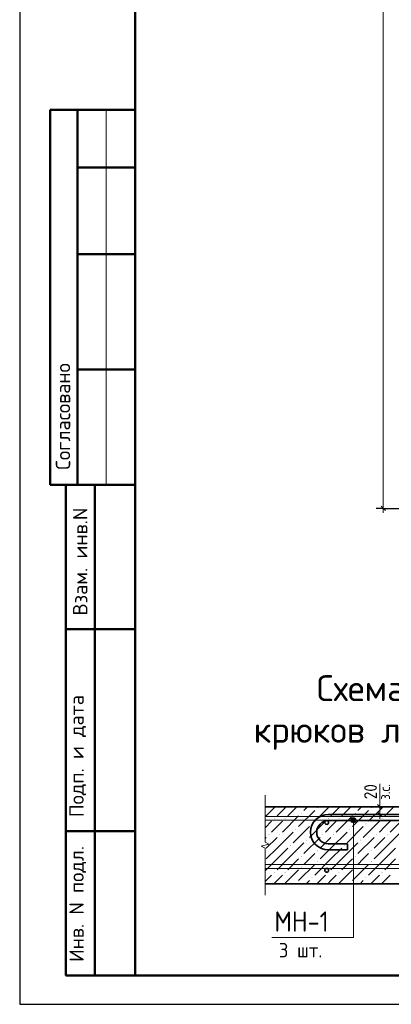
# Model space of a CAD drawing. Header units: millimetres. Extents: x 0 to 67289, y 0 to 35640.
# Tile 1 of 11: x 0 to 7724, y 0 to 20472. Entities that reach past the tile are written whole.
import ezdxf

# ---------------------------------------------------------------- set-up
doc = ezdxf.new("R2010")
doc.units = ezdxf.units.MM
doc.layers.add('Standard', color=7, linetype='Continuous', lineweight=25)
doc.layers.add('Размерная линия_ общее', color=7, linetype='Continuous', lineweight=13)
doc.styles.add('ISOCPEUR', font='txt')

msp = doc.modelspace()

# ---------------------------------------------------------------- hatches: boundary and pattern name
at = {"layer": 'Standard', "linetype": 'Continuous', "lineweight": 13, "transparency": 33554687}
for points in [[(5844, 3974), (5852, 3981), (5860, 3974), (5852, 3966)], [(6180, 4086), (6188, 4093), (6196, 4086), (6188, 4078)], [(6964, 3974), (6972, 3981), (6980, 3974), (6972, 3966)], [(7300, 4086), (7308, 4093), (7316, 4086), (7308, 4078)], [(5284, 3862), (5292, 3869), (5300, 3862), (5292, 3854)], [(5508, 3862), (5516, 3869), (5524, 3862), (5516, 3854)], [(6068, 3750), (6076, 3757), (6084, 3750), (6076, 3742)], [(6404, 3862), (6412, 3869), (6420, 3862), (6412, 3854)], [(6628, 3862), (6636, 3869), (6644, 3862), (6636, 3854)], [(7188, 3750), (7196, 3757), (7204, 3750), (7196, 3742)], [(7524, 3862), (7532, 3869), (7540, 3862), (7532, 3854)], [(5172, 3526), (5180, 3533), (5188, 3526), (5180, 3518)], [(5396, 3526), (5404, 3533), (5412, 3526), (5404, 3518)], [(5732, 3638), (5740, 3645), (5748, 3638), (5740, 3630)], [(6292, 3526), (6300, 3533), (6308, 3526), (6300, 3518)], [(6516, 3526), (6524, 3533), (6532, 3526), (6524, 3518)], [(6852, 3638), (6860, 3645), (6868, 3638), (6860, 3630)], [(7412, 3526), (7420, 3533), (7428, 3526), (7420, 3518)], [(7636, 3526), (7644, 3533), (7652, 3526), (7644, 3518)], [(5620, 3302), (5628, 3309), (5636, 3302), (5628, 3294)], [(5956, 3414), (5964, 3421), (5972, 3414), (5964, 3406)], [(6740, 3302), (6748, 3309), (6756, 3302), (6748, 3294)], [(7076, 3414), (7084, 3421), (7092, 3414), (7084, 3406)], [(5844, 3078), (5852, 3085), (5860, 3078), (5852, 3070)], [(6180, 3190), (6188, 3197), (6196, 3190), (6188, 3182)], [(6964, 3078), (6972, 3085), (6980, 3078), (6972, 3070)], [(7300, 3190), (7308, 3197), (7316, 3190), (7308, 3182)], [(6180, 2966), (6188, 2973), (6196, 2966), (6188, 2958)], [(7300, 2966), (7308, 2973), (7316, 2966), (7308, 2958)], [(5284, 2742), (5292, 2749), (5300, 2742), (5292, 2734)], [(5508, 2742), (5516, 2749), (5524, 2742), (5516, 2734)], [(5844, 2854), (5852, 2861), (5860, 2854), (5852, 2846)], [(6404, 2742), (6412, 2749), (6420, 2742), (6412, 2734)], [(6628, 2742), (6636, 2749), (6644, 2742), (6636, 2734)], [(6964, 2854), (6972, 2861), (6980, 2854), (6972, 2846)], [(7524, 2742), (7532, 2749), (7540, 2742), (7532, 2734)], [(5732, 2518), (5740, 2525), (5748, 2518), (5740, 2510)], [(6068, 2630), (6076, 2637), (6084, 2630), (6076, 2622)], [(6852, 2518), (6860, 2525), (6868, 2518), (6860, 2510)], [(7188, 2630), (7196, 2637), (7204, 2630), (7196, 2622)]]:
    msp.add_hatch(color=7, dxfattribs=at).paths.add_polyline_path(points, flags=16)
for points in [[(6881, 3827), (6989, 3827), (6981, 3854)], [(6881, 3827), (6981, 3854), (6888, 3854)], [(6888, 3799), (6989, 3827), (6881, 3827)], [(6888, 3854), (6981, 3854), (6962, 3873)], [(6888, 3854), (6962, 3873), (6908, 3873)], [(6888, 3799), (6981, 3799), (6989, 3827)], [(6908, 3780), (6981, 3799), (6888, 3799)], [(6908, 3873), (6962, 3873), (6935, 3881)], [(6908, 3780), (6962, 3780), (6981, 3799)], [(6962, 3780), (6908, 3780), (6935, 3772)]]:
    msp.add_hatch(color=7, dxfattribs=at).paths.add_polyline_path(points)

# ---------------------------------------------------------------- linework, layer by layer
at = {"layer": 'Standard', "color": 7, "linetype": 'Continuous', "lineweight": 25, "transparency": 33554687}
msp.add_line((2400, 35040), (2400, 1270), dxfattribs=at)
at = {"layer": 'Standard', "color": 7, "linetype": 'Continuous', "lineweight": 50, "transparency": 33554687}
for p, q in [((7, 18600), (0, 18600)), ((2400, 18600), (632, 18600)), ((632, 18600), (632, 10800)), ((632, 18600), (632, 10800)), ((1200, 18600), (1200, 10800)), ((2400, 17400), (1200, 17400)), ((2400, 15600), (1200, 15600)), ((2400, 13200), (1200, 13200)), ((0, 10800), (7, 10800)), ((632, 10800), (2400, 10800)), ((960, 600), (960, 10800)), ((960, 600), (960, 10800)), ((1560, 600), (1560, 10800)), ((960, 7800), (2400, 7800)), ((960, 3600), (2400, 3600)), ((2400, 600), (960, 600))]:
    msp.add_line(p, q, dxfattribs=at)
at = {"layer": 'Standard', "color": 7, "linetype": 'Continuous', "lineweight": 13, "transparency": 33554687}
for p, q in [((1800, 18600), (1800, 10800)), ((7484, 4107), (7484, 4587)), ((5101, 4347), (5101, 3369)), ((6881, 3827), (6881, 3827)), ((6935, 3881), (6935, 3881)), ((6935, 3772), (6935, 3772)), ((6989, 3827), (6989, 3827)), ((5181, 3327), (5021, 3286)), ((5021, 3286), (5101, 3244)), ((5101, 3369), (5181, 3327)), ((5101, 3244), (5101, 2267)), ((5101, 2267), (5101, 2267))]:
    msp.add_line(p, q, dxfattribs=at)
at = {"layer": 'Standard', "color": 7, "linetype": 'Continuous', "lineweight": 35, "transparency": 33554687}
for p, q in [((12337, 4107), (5101, 4107)), ((8093, 3947), (6413, 3947)), ((8093, 3819), (6413, 3819)), ((6413, 3339), (6813, 3339)), ((6813, 3339), (6813, 3210)), ((6413, 3210), (6813, 3210))]:
    msp.add_line(p, q, dxfattribs=at)
at = {"layer": 'Standard', "color": 254, "linetype": 'Continuous', "lineweight": 13, "transparency": 33554687}
for p, q in [((5313, 4107), (5101, 3895)), ((5537, 4107), (5348, 3918)), ((5761, 4107), (5572, 3918)), ((5908, 4030), (5985, 4107)), ((6433, 4107), (6132, 3806)), ((6657, 4107), (6468, 3918)), ((6881, 4107), (6692, 3918)), ((7028, 4030), (7105, 4107)), ((7553, 4107), (7252, 3806)), ((7777, 4107), (7588, 3918)), ((5796, 3918), (5460, 3582)), ((6132, 4030), (5796, 3694)), ((6916, 3918), (6580, 3582)), ((7252, 4030), (6916, 3694)), ((8036, 3918), (7700, 3582)), ((5236, 3806), (5101, 3671)), ((5236, 3582), (5348, 3694)), ((5348, 3694), (5460, 3806)), ((6020, 3694), (5684, 3358)), ((6356, 3806), (6020, 3470)), ((6356, 3582), (6468, 3694)), ((6468, 3694), (6580, 3806)), ((7140, 3694), (6804, 3358)), ((7476, 3806), (7140, 3470)), ((7476, 3582), (7588, 3694)), ((7588, 3694), (7700, 3806)), ((5348, 3246), (5684, 3582)), ((6468, 3246), (6804, 3582)), ((7588, 3246), (7924, 3582)), ((5124, 3470), (5101, 3447)), ((5348, 3470), (5124, 3246)), ((5572, 3022), (5908, 3358)), ((6244, 3470), (5908, 3134)), ((6468, 3470), (6244, 3246)), ((6692, 3022), (7028, 3358)), ((7364, 3470), (7028, 3134)), ((7588, 3470), (7364, 3246)), ((5348, 3246), (5124, 3022)), ((5572, 3246), (5348, 3022)), ((6020, 3022), (6132, 3134)), ((6468, 3246), (6244, 3022)), ((6692, 3246), (6468, 3022)), ((7140, 3022), (7252, 3134)), ((7588, 3246), (7364, 3022)), ((7812, 3246), (7588, 3022)), ((5348, 3022), (5101, 2775)), ((5572, 3022), (5348, 2798)), ((5796, 3022), (5572, 2798)), ((6132, 2910), (5796, 2574)), ((5908, 2910), (6020, 3022)), ((6468, 3022), (6132, 2686)), ((6692, 3022), (6468, 2798)), ((6916, 3022), (6692, 2798)), ((7252, 2910), (6916, 2574)), ((7028, 2910), (7140, 3022)), ((7588, 3022), (7252, 2686)), ((7812, 3022), (7588, 2798)), ((5236, 2686), (5101, 2551)), ((5348, 2574), (5460, 2686)), ((5796, 2798), (5505, 2507)), ((6356, 2686), (6177, 2507)), ((6468, 2574), (6580, 2686)), ((6916, 2798), (6625, 2507)), ((7476, 2686), (7297, 2507)), ((7588, 2574), (7700, 2686)), ((5281, 2507), (5348, 2574)), ((6020, 2574), (5953, 2507)), ((6401, 2507), (6468, 2574)), ((7140, 2574), (7073, 2507)), ((7521, 2507), (7588, 2574))]:
    msp.add_line(p, q, dxfattribs=at)
at = {"layer": 'Standard', "color": 7, "linetype": 'Continuous', "lineweight": 25, "transparency": 33554687}
msp.add_lwpolyline([(0, 0), (50400, 0), (50400, 35640), (0, 35640), (0, 0)], close=True, dxfattribs=at)
at = {"layer": 'Standard', "color": 7, "linetype": 'Continuous', "lineweight": 50, "transparency": 33554687}
msp.add_lwpolyline([(2400, 35040), (49800, 35040), (49800, 600), (2400, 600), (2400, 35040)], close=True, dxfattribs=at)
at = {"layer": 'Standard', "color": 7, "linetype": 'Continuous', "lineweight": 13, "transparency": 33554687}
for points in [[(12337, 3827), (5101, 3827), (5101, 3907), (12337, 3907), (12337, 3827)], [(5243, 1389), (6935, 1389), (6935, 3827)], [(9581, 2827), (5101, 2827), (5101, 2907), (9581, 2907)]]:
    msp.add_lwpolyline(points, dxfattribs=at)
at = {"layer": 'Standard', "color": 7, "linetype": 'Continuous', "lineweight": 35, "transparency": 33554687}
msp.add_lwpolyline([(5101, 2507), (7981, 2507), (9581, 2507), (12337, 2507)], dxfattribs=at)
for centre in [(6381, 3779), (6381, 2787)]:
    msp.add_circle(centre, 40, dxfattribs=at)
at = {"layer": 'Standard', "color": 7, "linetype": 'Continuous', "lineweight": 13, "transparency": 33554687}
msp.add_circle((6935, 3827), 54, dxfattribs=at)
at = {"layer": 'Standard', "color": 7, "linetype": 'Continuous', "lineweight": 35, "transparency": 33554687}
for radius in [368, 240]:
    msp.add_arc((6413, 3579), radius, 90, 270, dxfattribs=at)
at = {"layer": 'Размерная линия_ общее', "color": 253, "linetype": 'Continuous', "lineweight": -3, "true_color": 0xa0a0a0, "transparency": 33554687}
for p, q in [((7556, 10312), (7406, 10312)), ((7556, 10312), (7706, 10312)), ((7556, 10312), (8017, 10312)), ((7484, 4107), (7324, 4107)), ((7484, 4107), (7334, 4107)), ((7484, 4107), (7634, 4107)), ((7484, 3947), (7334, 3947)), ((7484, 3947), (7347, 3947)), ((7484, 3947), (7634, 3947))]:
    msp.add_line(p, q, dxfattribs=at)
at = {"layer": 'Размерная линия_ общее', "color": 7, "linetype": 'Continuous', "lineweight": 25, "transparency": 33554687}
for p, q in [((7601, 10267), (7511, 10357)), ((7529, 4062), (7439, 4152)), ((7529, 3902), (7439, 3992))]:
    msp.add_line(p, q, dxfattribs=at)
at = {"layer": 'Размерная линия_ общее', "color": 7, "linetype": 'Continuous', "lineweight": 13, "transparency": 33554687}
for p, q in [((7556, 10312), (7556, 10222)), ((7484, 4107), (7484, 4197)), ((7484, 3947), (7484, 4107)), ((7484, 3947), (7484, 3857))]:
    msp.add_line(p, q, dxfattribs=at)
msp.add_lwpolyline([(7556, 10312), (7556, 20898), (7556, 20898), (7556, 32612)], dxfattribs=at)

# ---------------------------------------------------------------- texts
at = {"layer": 'Standard', "color": 7, "linetype": 'Continuous', "lineweight": 50, "transparency": 33554687, "char_height": 300, "attachment_point": 7, "rotation": 90, "style": 'ISOCPEUR'}
for s, insert, width in [('\\A1;{\\fISOCPEUR|i0|b0;\\H300.000000;\\W1.000000;\\C7;Согласовано}\\P', (1050, 11114), 2486.25), ('\\A1;{\\fISOCPEUR|i0|b0;\\H300.000000;\\W1.000000;\\C7;Взам. инв.N}\\P', (1408, 8083), 2290.92), ('\\A1;{\\fISOCPEUR|i0|b0;\\H300.000000;\\W1.000000;\\C7;Подп. и дата}\\P', (1379, 3891), 2636.47), ('\\A1;{\\fISOCPEUR|i0|b0;\\H300.000000;\\W1.000000;\\C7;Инв. N подл.}\\P', (1379, 881), 2426.15)]:
    msp.add_mtext(s, dxfattribs=dict(at, insert=insert, width=width))
at = {"layer": 'Standard', "color": 7, "linetype": 'Continuous', "lineweight": 50, "transparency": 33554687, "char_height": 540, "attachment_point": 7, "style": 'ISOCPEUR'}
for s, insert, width in [('\\W0.99;крюков лифтовой шахты', (4863, 5292), 8713.1), ('\\W0.98;Схема установки', (6172, 6156), 6093.74)]:
    msp.add_mtext(s, dxfattribs=dict(at, insert=insert, width=width))
at = {"layer": 'Standard', "color": 7, "linetype": 'Continuous', "lineweight": 35, "transparency": 33554687, "attachment_point": 7, "style": 'ISOCPEUR'}
for s, insert, char_height, width in [('\\W0.88;МН-1', (5293, 1511), 420, 1402.01), ('\\W0.94;3 шт.', (5387, 975), 300, 1161.28)]:
    msp.add_mtext(s, dxfattribs=dict(at, insert=insert, char_height=char_height, width=width))
at = {"layer": 'Размерная линия_ общее', "color": 7, "linetype": 'Continuous', "lineweight": 25, "transparency": 33554687, "insert": (7424, 4264), "char_height": 264, "width": 484.71, "attachment_point": 7, "rotation": 90, "style": 'ISOCPEUR'}
msp.add_mtext('\\W0.87;20', dxfattribs=at)
at = {"layer": 'Размерная линия_ общее', "color": 7, "linetype": 'Continuous', "lineweight": 18, "transparency": 33554687, "insert": (7697, 4253), "char_height": 216, "width": 496.74, "attachment_point": 7, "rotation": 90, "style": 'ISOCPEUR'}
msp.add_mtext('\\W0.90;з.с.', dxfattribs=at)

doc.saveas('drawing.dxf')
